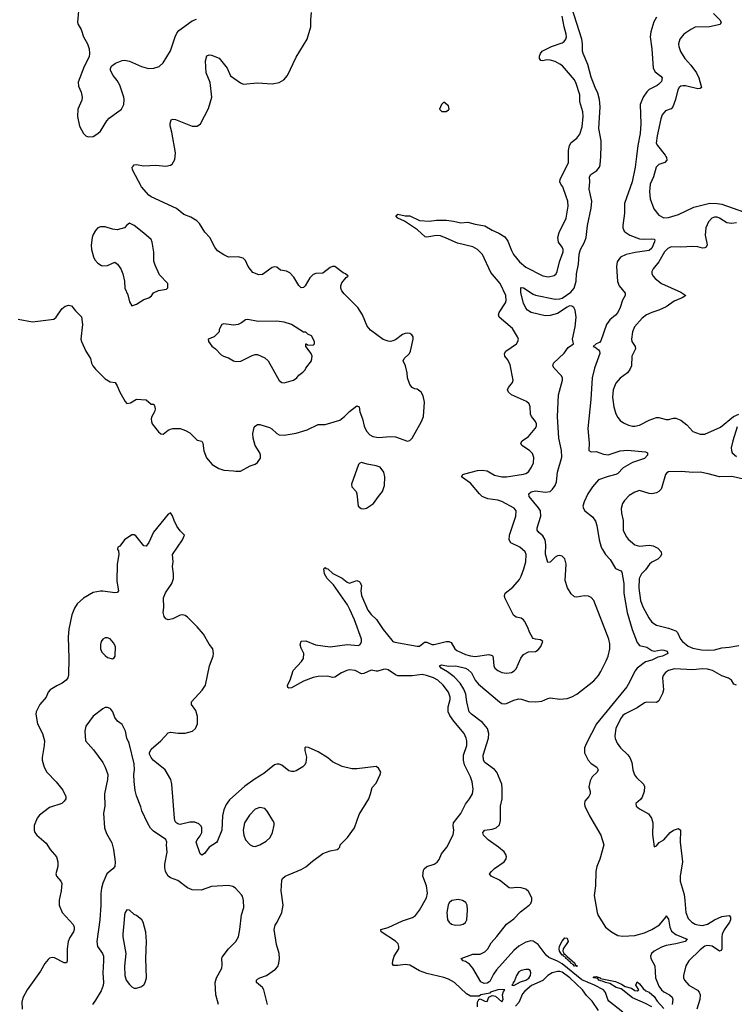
# Model space of a CAD drawing. Header units: inches. Extents: x 2057696 to 2160536, y 827480 to 1016834.
# Tile 195 of 256: x 2071163 to 2077073, y 942991 to 951130. Entities that reach past the tile are written whole.
import ezdxf

# ---------------------------------------------------------------- set-up
doc = ezdxf.new("R2010")
doc.units = ezdxf.units.IN
doc.header["$MEASUREMENT"] = 0
doc.layers.add('C0974', color=7, linetype='Continuous')
doc.layers.add('C0975', color=7, linetype='Continuous')

msp = doc.modelspace()

# ---------------------------------------------------------------- linework, layer by layer
at = {"layer": 'C0974', "color": 5}
for points, elevation in [([(2071150, 948654.9), (2071270, 948632), (2071443.9, 948656.1), (2071463.7, 948670), (2071510, 948738.8), (2071538.6, 948761.4), (2071570, 948771), (2071590, 948766), (2071624.4, 948724.4), (2071675.1, 948675.1), (2071683.1, 948610), (2071668.9, 948490), (2071673.4, 948470), (2071710, 948390.6), (2071747, 948330), (2071756.4, 948290), (2071766.4, 948270), (2071790, 948240.5), (2071870, 948161.6), (2071910, 948136.3), (2071951, 948130), (2071970, 948104.7), (2071990.4, 948050), (2072035.2, 947975.2), (2072050, 947958.8), (2072078, 947962), (2072130, 947993.4), (2072210, 947987.7), (2072250, 947951.3), (2072270.8, 947950.8), (2072281, 947930), (2072282.8, 947910), (2072277.3, 947890), (2072256.3, 947850), (2072250.6, 947830), (2072253, 947810), (2072259.1, 947790), (2072288, 947750), (2072310, 947722.8), (2072330, 947706.8), (2072350, 947702.8), (2072390, 947736), (2072410, 947746), (2072430, 947751), (2072490, 947750.7), (2072535.2, 947735.2), (2072570, 947714), (2072630, 947654), (2072670, 947646.8), (2072677, 947630), (2072685.4, 947565.4), (2072709, 947509), (2072754.1, 947454.1), (2072810, 947419.5), (2072850, 947406.4), (2072930, 947402), (2072950, 947397), (2072990, 947398.9), (2073070, 947441.3), (2073110, 947455.5), (2073130, 947470.7), (2073153.4, 947506.6), (2073154.3, 947530), (2073148, 947550), (2073110.9, 947610), (2073094.2, 947670), (2073089.8, 947710), (2073101.7, 947758.3), (2073110, 947770.7), (2073130, 947783), (2073150, 947784.4), (2073230, 947758.9), (2073248.1, 947748.1), (2073288.2, 947710), (2073310, 947699.5), (2073350, 947697), (2073448.2, 947711.8), (2073540.7, 947739.3), (2073630, 947783.7), (2073690, 947784), (2073810, 947820.2), (2073849.7, 947850), (2073890, 947892.7), (2073950, 947938), (2073970, 947931.3), (2073976.3, 947890), (2073997.3, 947830), (2074010.8, 947770), (2074030.8, 947730), (2074057.3, 947697.3), (2074084.4, 947684.4), (2074130, 947677.1), (2074230, 947685.3), (2074270, 947681.7), (2074370, 947646), (2074390, 947650.8), (2074409.2, 947670), (2074484.5, 947810), (2074501.6, 947850), (2074509.5, 947969.5), (2074499.7, 948019.7), (2074482.7, 948050), (2074450, 948076), (2074430, 948079.3), (2074409.6, 948089.6), (2074390, 948114), (2074369.7, 948169.7), (2074366.9, 948210), (2074354.7, 948270), (2074334, 948310), (2074342.9, 948330), (2074385.4, 948370), (2074396, 948390), (2074418, 948490), (2074416, 948510), (2074406.3, 948526.3), (2074390, 948536), (2074370, 948539.3), (2074350, 948536), (2074330, 948529.3), (2074270, 948484.5), (2074250, 948474.5), (2074230, 948469.6), (2074210, 948471.5), (2074170, 948486), (2074063.4, 948563.4), (2074035.5, 948595.5), (2073996.9, 948690), (2073958, 948750), (2073845, 948865), (2073826.2, 948890), (2073818.5, 948910), (2073817.4, 948930), (2073825.9, 948954.1), (2073861.5, 948998.5), (2073878, 949010), (2073858, 949030), (2073838.9, 949038.9), (2073770, 949089.4), (2073750, 949089.4), (2073730, 949080.9), (2073670, 949036), (2073612.1, 949032.1), (2073590, 949024.5), (2073562.6, 948997.4), (2073523.7, 948930), (2073510, 948916.3), (2073490, 948914.3), (2073470, 948931.8), (2073430, 949003.1), (2073396.6, 949036.6), (2073370, 949050.8), (2073321, 949061), (2073290, 949083.6), (2073270, 949088), (2073250, 949081.1), (2073170, 949023.5), (2073141.4, 949021.5), (2073090, 949041.6), (2073052.8, 949090), (2073030, 949139.3), (2073010, 949158.4), (2072970, 949169.7), (2072890, 949168.4), (2072850, 949186), (2072799.6, 949219.6), (2072776.9, 949250), (2072735.1, 949330), (2072693.7, 949373.7), (2072650, 949445.1), (2072627.7, 949467.7), (2072577.4, 949497.4), (2072519.1, 949519.1), (2072459.3, 949570), (2072250, 949666), (2072230, 949680.5), (2072171.3, 949750), (2072095.4, 949890), (2072093.3, 949910), (2072100.1, 949919.9), (2072110, 949930.3), (2072127.1, 949932.9), (2072190, 949922.6), (2072290, 949928.7), (2072370, 949919.5), (2072410, 949926.7), (2072423.6, 949936.4), (2072444.9, 949975.1), (2072447.6, 950000)], 520), ([(2074948.7, 942970), (2074949.3, 943010), (2074959, 943030), (2074970, 943037.3), (2075010, 943018), (2075030, 943014), (2075042.7, 943050), (2075070, 943063.8), (2075097, 943057), (2075150, 943012), (2075162, 943030), (2075156, 943070), (2075163.7, 943096.3), (2075175.3, 943110), (2075153.3, 943113.3), (2075116, 943110), (2075056.3, 943090), (2075050, 943083.7), (2074977.3, 943070), (2074961.6, 943058.4), (2074890, 943058.9), (2074856.9, 943076.9), (2074757.6, 943170), (2074710, 943198.8), (2074670, 943212.8), (2074530, 943244.5), (2074470, 943268.9), (2074390, 943315.5), (2074350, 943320.3), (2074291.2, 943311.2), (2074252.9, 943312.9), (2074246.3, 943326.3), (2074247.6, 943350), (2074260.5, 943390), (2074297.6, 943450), (2074299.6, 943470), (2074293.6, 943490), (2074271.7, 943511.7), (2074152.3, 943590), (2074149.8, 943610.2), (2074210, 943626.4), (2074330, 943680.2), (2074411.7, 943708.3), (2074435.2, 943724.8), (2074469.7, 943770), (2074526, 943870), (2074535.6, 943910), (2074527.3, 943970), (2074496.2, 944050), (2074501.3, 944098.7), (2074506.6, 944110), (2074531.2, 944128.8), (2074590, 944148.7), (2074614.3, 944165.7), (2074631, 944189), (2074650, 944234.9), (2074696.3, 944290), (2074748, 944392), (2074753.3, 944430), (2074747.1, 944470), (2074751.2, 944490), (2074811.7, 944568.3), (2074850, 944644.4), (2074884.2, 944690), (2074906.3, 944730), (2074912.4, 944770), (2074904.4, 944830), (2074891, 944870), (2074842.4, 944970), (2074832.2, 945010), (2074833.2, 945050), (2074859.8, 945130), (2074861, 945170), (2074856.4, 945190), (2074837.4, 945230), (2074752.1, 945332.1), (2074719.6, 945379.6), (2074705.7, 945410), (2074706.8, 945450), (2074722.7, 945510), (2074722.2, 945530), (2074709.7, 945570), (2074665.1, 945630), (2074619.8, 945670), (2074584.4, 945690), (2074527.8, 945710), (2074490, 945717.3), (2074410, 945707.2), (2074290, 945706.6), (2074270, 945715.1), (2074210, 945756.2), (2074190, 945761.6), (2074170, 945759.8), (2074124.7, 945744.7), (2074110, 945743.8), (2074070, 945753.2), (2074010, 945725.6), (2073990, 945722.3), (2073938, 945750), (2073890, 945756.5), (2073868.8, 945751.2), (2073824.9, 945730), (2073770, 945696.2), (2073750, 945691.8), (2073710, 945702.4), (2073630, 945699.6), (2073590, 945693.6), (2073510, 945663.5), (2073410, 945608.3), (2073390, 945605.1), (2073379, 945610), (2073378.4, 945630), (2073399.6, 945670), (2073425.1, 945750), (2073494.6, 945825.4), (2073509.6, 945850), (2073511.6, 945890), (2073490, 945936), (2073482.7, 945962.7), (2073490, 945993.4), (2073530, 945995.6), (2073610, 945961.3), (2073730, 945946.5), (2073870, 945964.2), (2073962.7, 945957.3), (2073976.6, 945963.4), (2073985.3, 945974.7), (2073989.7, 945990), (2073988.4, 946010), (2073931.3, 946170), (2073893.6, 946253.6), (2073873.2, 946293.2), (2073758.6, 946458.6), (2073706.6, 946510), (2073694, 946530), (2073684.7, 946550), (2073679, 946590), (2073690, 946601), (2073694.9, 946594.9), (2073710, 946590.4), (2073752.7, 946552.7), (2073830, 946514), (2073870, 946481.1), (2073890, 946473.1), (2073950, 946493.5), (2073970, 946487.1), (2073978.3, 946478.3), (2073988.6, 946450), (2073984, 946410), (2073990.7, 946370.7), (2074041.3, 946250), (2074070, 946212.9), (2074112.5, 946172.5), (2074168.9, 946088.9), (2074240.7, 946000.7), (2074250, 945990.2), (2074265, 945985), (2074450, 945950.2), (2074470, 945952.2), (2074510, 945984.4), (2074530, 945983.5), (2074570, 945965.4), (2074590, 945965), (2074690, 945990.2), (2074711.4, 945991.4), (2074730, 945980.5), (2074761.1, 945930), (2074776.7, 945916.7), (2074850, 945882), (2074890, 945870.8), (2074930, 945865.9), (2075041.7, 945881.7), (2075070, 945875.5), (2075075.5, 945870), (2075079.3, 945850), (2075083.1, 945790), (2075093, 945770), (2075117.3, 945750), (2075150, 945732.7), (2075190, 945728.2), (2075230, 945734.9), (2075253.4, 945746.6), (2075270, 945764.9), (2075308.7, 945851.3), (2075330, 945882), (2075370, 945905.5), (2075430, 945908.2), (2075450, 945920.5), (2075472, 945950), (2075488.7, 945990), (2075470, 946004), (2075429.5, 946009.5), (2075410, 946016), (2075403, 946023), (2075381.3, 946061.3), (2075363.1, 946110), (2075338.3, 946158.3), (2075329.6, 946170), (2075310, 946182.6), (2075270, 946191.5), (2075247, 946207), (2075176.4, 946350), (2075173, 946370), (2075178, 946390), (2075241.7, 946438.3), (2075296.3, 946503.7), (2075310.5, 946529.6), (2075332.4, 946590), (2075348, 946650), (2075351.6, 946710), (2075344.5, 946730), (2075299.5, 946770), (2075225.8, 946805.8), (2075209.9, 946830), (2075214.9, 946870), (2075267, 947027), (2075268.3, 947070), (2075251.2, 947091.2), (2075150, 947146.5), (2075117.2, 947157.2), (2075034.5, 947170), (2074986.9, 947190), (2074964.2, 947210), (2074890, 947298.2), (2074816, 947350), (2074829, 947370), (2074844.4, 947375.6), (2074950, 947402.7), (2074987.6, 947407.6), (2075030, 947400.7), (2075090, 947365.8), (2075150, 947351.8), (2075190, 947350.2), (2075330, 947373.1), (2075350, 947378.9), (2075370, 947392.4), (2075395.8, 947430), (2075411.9, 947468.1), (2075414, 947510), (2075403.1, 947543.1), (2075378, 947570), (2075315.1, 947610), (2075307.6, 947630), (2075319.5, 947650), (2075370, 947684.6), (2075426, 947750), (2075436.4, 947770), (2075436.9, 947790), (2075428.7, 947808.7), (2075395.6, 947850), (2075386, 947870), (2075385.4, 947930), (2075375.5, 947955.5), (2075353.5, 947973.5), (2075229.5, 948030), (2075205.1, 948050), (2075198.4, 948070), (2075206, 948090), (2075238.3, 948130), (2075244.2, 948150), (2075218.4, 948278.4), (2075199, 948319), (2075175.1, 948350), (2075172.3, 948370), (2075183.7, 948390), (2075272, 948450), (2075282.9, 948470), (2075287.3, 948490), (2075279.5, 948510), (2075237.2, 948577.3), (2075128, 948670), (2075123, 948690), (2075128.2, 948710), (2075179.7, 948790), (2075187.2, 948810), (2075183.1, 948850), (2075137.8, 948950), (2075059.4, 949039.4), (2074989.8, 949190), (2074950, 949229.8), (2074910, 949251.9), (2074782.4, 949282.4), (2074690, 949325.5), (2074642.4, 949342.4), (2074610, 949347.3), (2074530, 949332.8), (2074516.1, 949336.1), (2074453.1, 949393.1), (2074344, 949464), (2074289.5, 949490), (2074272.7, 949510), (2074290, 949521.6), (2074350, 949508.4), (2074390, 949510.2), (2074470, 949469.1), (2074550, 949464.9), (2074610, 949473.7), (2074692.7, 949472.7), (2074750, 949466.2), (2074810, 949451.4), (2074870, 949456.5), (2074930, 949439), (2075010, 949425.5), (2075070, 949390.2), (2075126.7, 949366.7), (2075175.3, 949335.3), (2075200, 949300), (2075230, 949222), (2075247.9, 949190), (2075297.4, 949130), (2075350, 949084.7), (2075490, 949011.8), (2075535.1, 949004.9), (2075583.5, 949016.5), (2075598.4, 949030), (2075607.8, 949050), (2075628.2, 949130), (2075658.5, 949210), (2075657.7, 949230), (2075649.8, 949249.8), (2075619.7, 949290), (2075614, 949330), (2075624.7, 949370), (2075681.3, 949490), (2075699.6, 949590), (2075696.2, 949630), (2075682.9, 949670), (2075653.6, 949750), (2075637.6, 949770), (2075629.7, 949790), (2075633.5, 949810), (2075700.4, 949950), (2075700.4, 950000)], 480), ([(2076150, 942925.3), (2076035.6, 943015.6), (2076026.1, 943030), (2076008.6, 943088.6), (2075989.8, 943110), (2075915.4, 943150), (2075812.2, 943192.2), (2075650, 943325.1), (2075610, 943347.9), (2075537.7, 943377.7), (2075517.3, 943397.3), (2075450, 943484.8), (2075410, 943511.6), (2075390, 943515), (2075350, 943504.8), (2075290, 943470.6), (2075250, 943437), (2075105.4, 943274.6), (2075080.8, 943239.2), (2075050, 943180.8), (2075030, 943165.2), (2075003.8, 943163.8), (2074976.2, 943176.2), (2074910.5, 943290.5), (2074882, 943322), (2074850, 943344.2), (2074829.4, 943350), (2074814, 943370), (2074910, 943404.2), (2074970, 943405.2), (2075010, 943423.6), (2075034, 943450), (2075062.1, 943497.9), (2075110, 943551.6), (2075187.7, 943652.3), (2075250, 943697.3), (2075303.4, 943756.6), (2075376.2, 943810), (2075390, 943825.5), (2075399.6, 943850), (2075398.7, 943870), (2075370, 943923.7), (2075350, 943942.4), (2075310, 943955.1), (2075270, 943955.4), (2075230, 943949.7), (2075210, 943954), (2075130, 944016.9), (2075062.7, 944050), (2075049.2, 944070), (2075063.7, 944090), (2075090, 944113), (2075169.4, 944170), (2075185.8, 944194.2), (2075187.6, 944210), (2075182.4, 944230), (2075170.7, 944250.7), (2075123.5, 944290), (2075037.7, 944350), (2074997.6, 944390), (2074991.8, 944410), (2075009.8, 944430.2), (2075070, 944438.6), (2075104.5, 944450), (2075130, 944475.5), (2075138.6, 944510), (2075140.2, 944630), (2075152.9, 944690), (2075153.8, 944773.8), (2075149.8, 944810), (2075107.7, 944910), (2075090, 944930.8), (2075010, 944989.8), (2074999.3, 945010), (2074997, 945050), (2075039.1, 945190), (2075041.7, 945230), (2075032.1, 945270), (2074990, 945321.6), (2074899.7, 945390), (2074880.3, 945410), (2074861.5, 945490), (2074853.7, 945553.7), (2074836.5, 945596.5), (2074806, 945646), (2074757.2, 945697.2), (2074700, 945740), (2074647.8, 945770), (2074636, 945790), (2074650, 945798.4), (2074710, 945787), (2074770, 945790.1), (2074850, 945770.6), (2074870, 945759.2), (2074900.5, 945730), (2074930.7, 945670), (2074956.7, 945636.7), (2075130, 945490.2), (2075150, 945477.8), (2075170, 945473.8), (2075190, 945478.5), (2075250, 945505), (2075290, 945515.4), (2075313.6, 945513.6), (2075370, 945494.9), (2075429.6, 945490.4), (2075482, 945498), (2075530, 945519.3), (2075550, 945523.1), (2075630, 945514), (2075690, 945518.5), (2075730, 945531.4), (2075770, 945554), (2075910, 945663.6), (2075948.6, 945710), (2075970, 945743.1), (2076013.8, 945830), (2076029, 945870), (2076042.3, 945930), (2076042.8, 945970), (2076033.9, 946010), (2075910, 946329.7), (2075890, 946354.2), (2075866.1, 946366.1), (2075830, 946367.6), (2075770, 946357.3), (2075750, 946360.7), (2075723.9, 946383.9), (2075694.4, 946434.4), (2075674.1, 946494.1), (2075683.4, 946630), (2075670, 946674.3), (2075650, 946695.4), (2075630, 946701.7), (2075610, 946697.7), (2075590, 946686.3), (2075550, 946645.6), (2075530, 946642.7), (2075510.7, 946710.7), (2075514.9, 946790), (2075509.8, 946830), (2075490, 946862.3), (2075455.8, 946890), (2075442.6, 946910), (2075441.7, 946930), (2075473.7, 947026.3), (2075469.8, 947070), (2075454.8, 947094.8), (2075377.6, 947190), (2075372.3, 947210), (2075392.7, 947227.3), (2075430, 947236.2), (2075510, 947224.7), (2075549.8, 947230.2), (2075570, 947248.8), (2075590, 947278.9), (2075602.7, 947310), (2075611.9, 947390), (2075646.6, 947513.3), (2075643.9, 947570), (2075622, 947670), (2075609.9, 947850.1), (2075619.3, 948030), (2075651.8, 948151.8), (2075650.9, 948170), (2075639.7, 948190), (2075582.4, 948250), (2075571.6, 948270), (2075578.7, 948290), (2075666.3, 948373.7), (2075700.2, 948419.8), (2075743.7, 948450), (2075736, 948490), (2075757.7, 948590), (2075764.4, 948670), (2075755.6, 948730), (2075746, 948750), (2075730, 948763.4), (2075710, 948764.1), (2075690, 948754.7), (2075610, 948701), (2075550, 948684.2), (2075510, 948682.5), (2075391.5, 948710), (2075363.5, 948730), (2075350, 948746.6), (2075330, 948786.6), (2075308.6, 948871.4), (2075306.5, 948913.5), (2075310, 948917.3), (2075330, 948912.6), (2075410, 948861.2), (2075430, 948852.8), (2075590, 948820.1), (2075630, 948822.5), (2075650.3, 948829.7), (2075721.9, 948878.1), (2075749.3, 948910), (2075765.5, 948970), (2075768.4, 949030), (2075785, 949110), (2075790, 949193), (2075800.8, 949230), (2075833, 949290), (2075847.9, 949330), (2075858.1, 949430), (2075888.2, 949571.8), (2075893.7, 949630), (2075872.2, 949730), (2075878, 949790), (2075875.1, 949830), (2075886, 949850), (2075935.5, 949884.5), (2075956.8, 949910), (2075963.9, 949930), (2075967.7, 950000)], 460), ([(2076263.6, 950000), (2076252.2, 949910), (2076228.5, 949790), (2076165.7, 949610), (2076164.6, 949530), (2076151.5, 949430), (2076151.7, 949410), (2076163.2, 949383.2), (2076175.5, 949370), (2076208, 949350), (2076290, 949318.9), (2076330, 949315), (2076390, 949319.5), (2076410, 949315.5), (2076414.9, 949310), (2076413.3, 949293.3), (2076390, 949240.5), (2076370, 949223.7), (2076253, 949207), (2076179.1, 949190), (2076132.3, 949167.7), (2076104.9, 949130), (2076099, 949090), (2076105.9, 948965.9), (2076121.1, 948930), (2076170.4, 948870), (2076170.6, 948850), (2076147.7, 948812.3), (2076127.7, 948750), (2076109.3, 948710), (2076090, 948688.2), (2076042.8, 948650), (2076015.6, 948610), (2075970, 948475.6), (2075957.4, 948462.6), (2075930.7, 948450), (2075906, 948430), (2075922.5, 948422.5), (2075950, 948400.3), (2075957.8, 948390), (2075961.2, 948370), (2075917, 948250), (2075897.3, 948170), (2075887.3, 947990), (2075861.6, 947750), (2075873.4, 947630), (2075870.4, 947570.4), (2075890, 947557.6), (2075930, 947561.5), (2075990, 947538.9), (2076030, 947532.6), (2076130, 947567.1), (2076190.8, 947570.8), (2076337.3, 947557.3), (2076356, 947550), (2076356.3, 947530), (2076330, 947504.2), (2076230, 947470.8), (2076154.4, 947425.6), (2076110, 947379.3), (2076093.7, 947370), (2076030, 947353.8), (2075950, 947325.3), (2075900.2, 947270), (2075860.8, 947210), (2075830, 947146), (2075820.9, 947110), (2075824.6, 947090), (2075837.6, 947070), (2075901.4, 947021.4), (2075925.6, 946985.6), (2075935.9, 946950), (2075954.4, 946830), (2075971.1, 946771.1), (2075981.5, 946750), (2076008, 946710), (2076046.9, 946666.9), (2076090, 946594.7), (2076135.1, 946575.1), (2076142.4, 946562.4), (2076158.9, 946470), (2076158.1, 946390), (2076185.8, 946230), (2076229.3, 946089.3), (2076270, 945980.7), (2076290, 945957.9), (2076350, 945942.2), (2076390, 945917), (2076410, 945910.1), (2076470, 945921.6), (2076490, 945919.8), (2076518, 945910), (2076523.7, 945890), (2076479.3, 945870), (2076440, 945860), (2076390, 945835), (2076338.2, 945821.8), (2076270, 945769.8), (2076250, 945746), (2076206.8, 945653.2), (2076183.8, 945616.2), (2075932.6, 945310), (2075849.5, 945150), (2075834.2, 945110), (2075834, 945070), (2075864.2, 945010), (2075890, 944982.7), (2075934.9, 944950), (2075946.7, 944930), (2075939.5, 944910), (2075897.4, 944870), (2075880.7, 944839.3), (2075870.2, 944790), (2075880.2, 944750), (2075880.2, 944730), (2075870.3, 944710), (2075837.3, 944670), (2075832.8, 944647.2), (2075836.5, 944630), (2075875.3, 944550), (2075969.1, 944390), (2075994.4, 944310), (2075961.5, 944190), (2075936.3, 944130), (2075927.5, 944090), (2075924.2, 943970), (2075912.6, 943890), (2075937.5, 943750), (2075946, 943726), (2076008.9, 943630), (2076058, 943590), (2076110, 943559.2), (2076150, 943553.2), (2076250, 943560.5), (2076330, 943581.6), (2076391.1, 943610), (2076453.2, 943646.8), (2076506, 943710), (2076510, 943721), (2076530, 943696), (2076540.6, 943630), (2076554.2, 943594.2), (2076590, 943568), (2076684, 943530), (2076666.8, 943510), (2076590, 943490.7), (2076510, 943477.3), (2076470, 943462.5), (2076410, 943429.7), (2076387.6, 943410), (2076379.6, 943390), (2076382.8, 943370), (2076415.6, 943310), (2076421.6, 943210), (2076450, 943140.2), (2076470.2, 943110), (2076490, 943094.4), (2076537.3, 943070), (2076559.7, 943050), (2076563.8, 943030), (2076557.7, 942990)], 460), ([(2076507.3, 950000), (2076512.3, 949990), (2076514, 949970), (2076499.3, 949950), (2076450, 949932), (2076427.4, 949910), (2076403.6, 949830), (2076378.2, 949770), (2076371.2, 949711.2), (2076376.5, 949650), (2076407.1, 949567.1), (2076450, 949514), (2076490, 949492.7), (2076530, 949494.2), (2076610, 949519), (2076739.4, 949580.6), (2076870, 949614), (2076932, 949612), (2076970, 949605.5), (2077150, 949540.9)], 480), ([(2077090, 949450.8), (2077050, 949445.2), (2077010, 949451.4), (2076950, 949489.8), (2076930, 949496.8), (2076910, 949498.4), (2076887.7, 949490), (2076859.7, 949460.3), (2076837.8, 949410), (2076831.1, 949350), (2076847.6, 949270), (2076839.3, 949250), (2076830, 949244), (2076810, 949242.7), (2076772.3, 949252.3), (2076730, 949256.5), (2076630, 949251.1), (2076550, 949252.7), (2076521.8, 949238.2), (2076494.7, 949210), (2076450, 949128), (2076401.6, 949070), (2076390.5, 949050), (2076390.5, 949030), (2076400.5, 949010), (2076418, 948990), (2076470, 948950.3), (2076630, 948876.9), (2076670.8, 948850), (2076642.8, 948830), (2076576.4, 948803.6), (2076510, 948756.4), (2076450, 948729.7), (2076390, 948711.1), (2076346, 948690), (2076310, 948664.2), (2076248.7, 948590), (2076230.3, 948550), (2076223.2, 948490), (2076226.5, 948470), (2076251.7, 948430), (2076256.5, 948410), (2076224.9, 948350), (2076222.4, 948270), (2076210, 948239.6), (2076190, 948211.5), (2076130, 948167.8), (2076093, 948127), (2076071.5, 948070), (2076065.8, 948010), (2076075.6, 947930), (2076092.8, 947872.8), (2076110, 947840.7), (2076130, 947816.3), (2076157.3, 947797.3), (2076198.3, 947778.3), (2076230, 947770.4), (2076251, 947769), (2076290, 947777.6), (2076370, 947819.3), (2076430, 947840.5), (2076450, 947840.5), (2076510, 947826), (2076530, 947826.4), (2076570, 947837.1), (2076590, 947836.4), (2076630, 947818.7), (2076681.5, 947781.5), (2076730, 947726.7), (2076790, 947703.6), (2076830, 947703.2), (2076957.8, 947762.2), (2077065.1, 947850), (2077110, 947868.4)], 480), ([(2077096.5, 947763.5), (2077060.2, 947650), (2077047.7, 947590), (2077048.9, 947570), (2077056.5, 947550), (2077090, 947520.3)], 480), ([(2077150, 947333.3), (2077053.3, 947353.3), (2076950, 947351.3), (2076857.3, 947377.3), (2076790, 947390.6), (2076730, 947387.6), (2076635.1, 947395.1), (2076530, 947393.4), (2076515.1, 947384.9), (2076503.2, 947370), (2076474.2, 947265.8), (2076467.2, 947250), (2076450, 947229.7), (2076430, 947218.7), (2076390, 947211.8), (2076367.7, 947212.3), (2076290, 947237.6), (2076250, 947223.6), (2076202.5, 947197.5), (2076163.9, 947156.1), (2076148.5, 947131.5), (2076138.4, 947090), (2076140.4, 947050), (2076154.4, 946990), (2076153, 946910), (2076178.4, 946858.4), (2076195.6, 946835.6), (2076250, 946788.2), (2076290, 946779.3), (2076370, 946785.3), (2076401.1, 946781.1), (2076440.7, 946760.7), (2076467.7, 946730), (2076470.6, 946710), (2076460.5, 946690), (2076440.5, 946670), (2076390, 946647.1), (2076371.2, 946630), (2076337.2, 946582.8), (2076304.4, 946550), (2076287.2, 946510), (2076282.9, 946430), (2076296.9, 946330), (2076317.6, 946277.6), (2076365.8, 946185.8), (2076390, 946150.6), (2076430, 946125.3), (2076530, 946101.1), (2076590, 946079.5), (2076604.2, 946064.2), (2076627.6, 946010), (2076643.1, 945990), (2076690, 945952.3), (2076730, 945935.2), (2076800.4, 945920.4), (2076850, 945917.5), (2076910, 945922.6), (2076970, 945938.6), (2077030, 945942.8), (2077110, 945956.5)], 480), ([(2073212.4, 942990), (2073183, 943110), (2073171.5, 943130), (2073121.1, 943170), (2073122, 943190), (2073130, 943198), (2073149.8, 943210.2), (2073203.7, 943230), (2073278.9, 943281.1), (2073296.9, 943303.1), (2073307.3, 943330), (2073311.3, 943370), (2073308, 943410), (2073285.9, 943485.9), (2073266.2, 943610), (2073274.6, 943645.4), (2073291.1, 943670), (2073329.7, 943750), (2073342.2, 943810), (2073326, 943930), (2073330, 944016), (2073335.6, 944030), (2073359.3, 944050), (2073490, 944104.4), (2073530, 944126.4), (2073585.2, 944174.8), (2073670, 944236.3), (2073730, 944260.5), (2073789.2, 944270.8), (2073800.2, 944279.8), (2073809.2, 944290.8), (2073814, 944310), (2073874, 944370), (2073930.7, 944449.3), (2073970, 944560.7), (2074049.5, 944690), (2074065.1, 944730), (2074077.6, 944782.4), (2074110, 944818), (2074145.2, 944890), (2074149, 944910), (2074130, 944942), (2074110, 944957.2), (2073950, 944937), (2073910, 944937), (2073830, 944957), (2073750, 944996), (2073710, 945029.2), (2073630, 945079.3), (2073550, 945113.2), (2073530, 945115.3), (2073522, 945110), (2073521, 945090), (2073534, 945034), (2073530.6, 944990.6), (2073520.7, 944970), (2073504.7, 944955.3), (2073450, 944920.9), (2073430, 944914.5), (2073410, 944914.5), (2073390, 944920.7), (2073330, 944967.3), (2073310, 944976.9), (2073290, 944976.3), (2073270, 944969.6), (2073180.8, 944899.2), (2073110, 944856.1), (2073024.6, 944795.4), (2072899.2, 944680.8), (2072870, 944643), (2072850, 944599.5), (2072840.9, 944550), (2072835.8, 944430), (2072798.3, 944341.7), (2072790, 944329.7), (2072729, 944291), (2072690, 944238.3), (2072670, 944224.7), (2072654, 944234), (2072622.8, 944330), (2072630.8, 944350), (2072656.1, 944383.9), (2072669, 944410), (2072670, 944448.7), (2072663.3, 944463.3), (2072644.1, 944484.1), (2072610, 944496.3), (2072570, 944496.1), (2072490, 944477.7), (2072470, 944482.9), (2072455.2, 944495.2), (2072446.5, 944510), (2072442.9, 944530), (2072421.2, 944810), (2072411.7, 944850), (2072367.2, 944930), (2072266.8, 945010), (2072249.8, 945030), (2072237.4, 945057.4), (2072236.5, 945070), (2072250, 945100.9), (2072331.3, 945170), (2072390, 945236.4), (2072410, 945241.1), (2072472.3, 945232.3), (2072530, 945232.2), (2072590.6, 945249.4), (2072618, 945270), (2072632.6, 945310), (2072634, 945370), (2072618.6, 945418.6), (2072583.7, 945470), (2072582.7, 945490), (2072672.5, 945587.5), (2072700.5, 945630), (2072732.4, 945790), (2072762.4, 945870), (2072765.6, 945890), (2072759.5, 945930), (2072730, 945969.4), (2072682.7, 946050), (2072630, 946112), (2072550, 946192.3), (2072530, 946204.4), (2072510, 946209.8), (2072490, 946207.3), (2072430, 946178.5), (2072390, 946169.6), (2072370, 946176.2), (2072356.3, 946196.3), (2072349.8, 946230), (2072354, 946270), (2072352.7, 946350), (2072368.4, 946391.6), (2072420.4, 946470), (2072433.8, 946510), (2072435.1, 946550), (2072427.6, 946610), (2072432.6, 946650), (2072427.6, 946710), (2072508, 946830), (2072526, 946870), (2072490, 946906), (2072463.7, 946943.7), (2072439.3, 946990), (2072425.2, 947030), (2072410, 947054), (2072390, 947044), (2072270, 946894), (2072230, 946808.7), (2072210, 946779), (2072190, 946782), (2072123.3, 946863.3), (2072110, 946872.3), (2072090, 946872.3), (2072030.6, 946830), (2071990, 946778), (2071974, 946770), (2071972, 946750), (2071979.8, 946739.8), (2071984, 946710), (2071968, 946630), (2071966.4, 946490), (2071979.1, 946410), (2071970, 946394), (2071950, 946392), (2071850, 946407.3), (2071830, 946407.3), (2071770, 946394), (2071690, 946347.3), (2071638.3, 946301.7), (2071615.3, 946264.7), (2071593.7, 946210), (2071569, 946091), (2071564.6, 946030), (2071570.3, 945849.7), (2071566.4, 945713.6), (2071560.5, 945690), (2071547.3, 945670), (2071515.3, 945644.7), (2071470, 945624.5), (2071414, 945590), (2071399.1, 945570), (2071382, 945530), (2071330.5, 945469.5), (2071299.1, 945410), (2071295.5, 945390), (2071310.4, 945310), (2071350.6, 945229.4), (2071367.3, 945170), (2071364.9, 945130), (2071347.7, 945030), (2071348, 945010), (2071364.9, 944950), (2071387.3, 944910), (2071464, 944830), (2071520.4, 944760.4), (2071544.9, 944710), (2071544, 944690), (2071530.7, 944670), (2071510, 944652.3), (2071410, 944617), (2071325.9, 944554.1), (2071308, 944530), (2071283, 944470), (2071282, 944430), (2071287.3, 944410), (2071304, 944390), (2071381.7, 944321.7), (2071413.4, 944270), (2071466.8, 944210), (2071477.3, 944170), (2071477.3, 944130), (2071461, 944070), (2071466.8, 944050), (2071504, 944010), (2071510.5, 943990), (2071505.7, 943930), (2071487.9, 943852.1), (2071490.3, 943810), (2071513.1, 943750), (2071603.6, 943650), (2071612.4, 943630), (2071613.8, 943610), (2071607.4, 943590), (2071577.2, 943542.8), (2071563.2, 943510), (2071555, 943450), (2071556.4, 943350), (2071550, 943334), (2071530, 943333.6), (2071450, 943376.4), (2071430, 943378.3), (2071410, 943371.2), (2071398.6, 943361.4), (2071370, 943329.6), (2071333.9, 943266.1), (2071224.9, 943110), (2071190, 943044), (2071181.3, 943010), (2071182.6, 942950)], 520), ([(2077090, 945628.4), (2077070, 945636.9), (2077049.6, 945670), (2077026.2, 945686.2), (2076970, 945705.6), (2076891.2, 945751.2), (2076850, 945760.4), (2076810, 945763.2), (2076730, 945756.4), (2076577.1, 945762.9), (2076530, 945751), (2076505.1, 945734.9), (2076483.7, 945710), (2076479.5, 945690), (2076486, 945590), (2076479, 945561), (2076450, 945499), (2076430, 945485.1), (2076350, 945487.6), (2076330, 945482.9), (2076270, 945440.7), (2076170, 945392.6), (2076150, 945378), (2076131.7, 945350), (2076093.7, 945270), (2076084.9, 945210), (2076087, 945187), (2076103.8, 945150), (2076130.3, 945110.3), (2076193.7, 945053.7), (2076210, 945030.7), (2076224.4, 944990), (2076234.9, 944930), (2076248.7, 944888.7), (2076265.3, 944865.3), (2076320.7, 944810), (2076330, 944791.3), (2076326.7, 944750), (2076310, 944702), (2076296.4, 944683.6), (2076258, 944650), (2076261, 944630), (2076290, 944606), (2076364.2, 944564.2), (2076387.2, 944530), (2076397.8, 944490), (2076395.9, 944395.9), (2076410, 944294), (2076430, 944302), (2076452.1, 944327.9), (2076490, 944350.7), (2076543.6, 944410), (2076569.8, 944430.2), (2076610, 944445.5), (2076627.7, 944430), (2076624.4, 944330), (2076645.2, 944170), (2076625.6, 944050), (2076624.7, 944010), (2076657.7, 943897.7), (2076665, 943850), (2076670.7, 943750.7), (2076690, 943699.6), (2076720.8, 943670), (2076750, 943654.3), (2076770, 943647.3), (2076810, 943643.3), (2076850, 943654.3), (2076910, 943690.2), (2076970, 943715.5), (2077030, 943726), (2077042, 943710), (2077041.3, 943690), (2077032.9, 943670), (2076990, 943606.9), (2076972.5, 943570), (2076968.8, 943550), (2076971, 943450), (2076964.1, 943435.9), (2076950, 943431.5), (2076890, 943472.5), (2076850, 943478.2), (2076830, 943471.6), (2076790, 943441.4), (2076698, 943350), (2076672.9, 943310), (2076652, 943230), (2076652.2, 943210), (2076660.3, 943190), (2076696.4, 943150), (2076768.4, 943108.4), (2076783.1, 943090), (2076791.3, 943070), (2076787.9, 943030), (2076762.8, 942950)], 480), ([(2072807.3, 942990), (2072798.3, 943018.3), (2072785.6, 943070), (2072780.5, 943170), (2072791.1, 943208.9), (2072833.6, 943290), (2072838.4, 943318.4), (2072833.2, 943370), (2072838.6, 943381.4), (2072889.4, 943450), (2072951.5, 943510), (2072972, 943548), (2072984.4, 943610), (2072996.3, 943730), (2073016.9, 943790), (2073014.5, 943850), (2073004.5, 943884.5), (2072996.6, 943896.6), (2072948.7, 943950), (2072926, 943966), (2072890, 943971.8), (2072750, 943964.5), (2072664.2, 943935.8), (2072590, 943938), (2072550, 943954.7), (2072470, 944015.1), (2072410, 944037.2), (2072390, 944049), (2072368.3, 944088.3), (2072362.8, 944122.8), (2072363.5, 944150), (2072382.2, 944250), (2072376.2, 944310), (2072378.4, 944330), (2072370, 944352), (2072270, 944421.6), (2072245.7, 944445.7), (2072218.7, 944490), (2072171.8, 944590), (2072164.5, 944624.5), (2072130, 944714), (2072118, 944758), (2072108.1, 944831.9), (2072107.8, 944890), (2072113, 944930), (2072110, 944978), (2072067.3, 945150), (2072049.6, 945190), (2072038.4, 945250), (2072010, 945304), (2071972.5, 945332.5), (2071950, 945362), (2071932.7, 945410), (2071917.2, 945430), (2071910, 945437.2), (2071890, 945444), (2071870, 945444), (2071850, 945434), (2071770, 945373.2), (2071711, 945290), (2071700.7, 945250), (2071708.2, 945170), (2071774.1, 945094.1), (2071850.2, 944990.2), (2071870.2, 944950.2), (2071890.4, 944890), (2071888.9, 944850), (2071864.4, 944730), (2071866.4, 944630), (2071855.5, 944570), (2071863.1, 944450), (2071881.8, 944401.8), (2071926.1, 944326.1), (2071938.7, 944270), (2071951.9, 944168.1), (2071948.4, 944130), (2071932.7, 944110), (2071884.4, 944070), (2071850, 943993.2), (2071838.9, 943950), (2071833.1, 943906.9), (2071832.9, 943810), (2071824.6, 943690), (2071800.2, 943510), (2071805.3, 943470), (2071848.9, 943410), (2071854.7, 943390), (2071857.2, 943350), (2071849.2, 943250), (2071855.8, 943170), (2071853, 943147), (2071837.6, 943102.4), (2071790, 943024), (2071764, 942990)], 540), ([(2075950, 942938.7), (2075896.4, 943016.4), (2075850, 943065.1), (2075818.5, 943110), (2075712.8, 943210), (2075650, 943256), (2075630, 943262.4), (2075610, 943261.5), (2075565.3, 943250), (2075530.7, 943229.3), (2075490, 943189), (2075394.9, 943145.1), (2075340.8, 943099.2), (2075322.4, 943077.6), (2075290, 943006), (2075263.4, 942976.6)], 480), ([(2076389.6, 942970), (2076338.3, 942998.3), (2076230, 943045.7), (2076138.2, 943118.2), (2076095.1, 943130), (2076042.5, 943162.5), (2076007, 943170), (2075997.2, 943177.2), (2075951.8, 943190), (2075943.9, 943203.9), (2075910.9, 943209.1), (2075906.3, 943213.7), (2075910, 943218), (2075930, 943219.5), (2075962.8, 943210), (2075965.5, 943205.5), (2076090, 943179), (2076138.6, 943158.6), (2076170, 943139.3), (2076223.1, 943123.1), (2076250, 943105.5), (2076270, 943101), (2076282, 943110), (2076257.2, 943150), (2076270, 943176), (2076290, 943161), (2076320.4, 943120.4), (2076341.7, 943101.7), (2076370, 943090.3), (2076410, 943055.6), (2076435.7, 943015.7), (2076490, 942957.5)], 440)]:
    msp.add_lwpolyline(points, dxfattribs=dict(at, elevation=elevation))
for points, elevation in [([(2072070, 949449), (2072047.9, 949432.1), (2072030, 949409), (2071970, 949394), (2071930, 949399), (2071870, 949419), (2071830, 949419), (2071810, 949409), (2071790, 949389), (2071770, 949354), (2071762.4, 949330), (2071754.6, 949265.4), (2071757.6, 949230), (2071772.4, 949170), (2071785.4, 949145.4), (2071810, 949116.3), (2071838.8, 949098.8), (2071850, 949095.5), (2071890, 949097.3), (2071950, 949124.7), (2071970.6, 949110.6), (2071998, 949070), (2072016, 949030), (2072030.7, 948970), (2072031, 948910), (2072055.8, 948855.8), (2072070, 948798), (2072090, 948766), (2072130, 948778.8), (2072190, 948818), (2072230, 948831.3), (2072252.9, 948847.1), (2072270, 948871.3), (2072310, 948892), (2072376.4, 948903.6), (2072387.3, 948912.7), (2072388, 948950), (2072320.2, 949020.2), (2072282, 949102), (2072273.4, 949133.4), (2072271.4, 949208.6), (2072259.7, 949290), (2072250, 949312), (2072190, 949367), (2072110, 949429.3)], 540), ([(2073050, 948653.2), (2073030, 948648.7), (2072996.8, 948623.2), (2072970, 948609.3), (2072930, 948605.2), (2072850, 948615.3), (2072834, 948610), (2072812, 948570), (2072812, 948550), (2072770.8, 948509.2), (2072722, 948490), (2072724.7, 948470), (2072750.9, 948430.9), (2072782, 948410), (2072830, 948361), (2072847.9, 948347.9), (2072890, 948334.8), (2072932, 948310), (2072950, 948305.5), (2072991.6, 948308.4), (2073084.8, 948355.2), (2073110, 948362.8), (2073130, 948362.8), (2073190, 948336), (2073218.8, 948310), (2073308.1, 948148.1), (2073330, 948131), (2073350, 948127.3), (2073428, 948150), (2073454, 948170), (2073470, 948191), (2073504.7, 948215.3), (2073524, 948236), (2073529, 948250), (2073576, 948310), (2073581.2, 948350), (2073573.2, 948370), (2073528.7, 948430), (2073528, 948450), (2073531.1, 948451.1), (2073542, 948442), (2073590, 948441), (2073602, 948450), (2073602, 948470), (2073576.5, 948516.5), (2073546, 948530), (2073530, 948546), (2073510, 948548), (2073410, 948609.5), (2073349.5, 948629.5), (2073290, 948638), (2073135.5, 948635.5)], 540), ([(2073990, 947469.2), (2073974.8, 947465.2), (2073965.5, 947454.5), (2073907.7, 947290), (2073910.8, 947270), (2073944.9, 947230), (2073951.9, 947211.9), (2073963, 947110), (2073986, 947090), (2074010, 947086.4), (2074030, 947092.7), (2074090, 947130.4), (2074129.7, 947190), (2074163.5, 947230), (2074180.1, 947279.9), (2074183.5, 947350), (2074174.2, 947390), (2074142.9, 947430), (2074110, 947443.5), (2074035.9, 947455.9)], 520), ([(2071890, 946020.9), (2071870, 946019.3), (2071850, 946009.2), (2071836.3, 945990), (2071830, 945966), (2071830.4, 945930), (2071843, 945903), (2071870, 945873.4), (2071890, 945859.1), (2071930, 945846.8), (2071944.7, 945855.3), (2071953.2, 945870), (2071954.5, 945950), (2071939.7, 945979.7), (2071910, 946012.3)], 540), ([(2073150, 944617.6), (2073110, 944603.6), (2073064.7, 944555.3), (2073022.8, 944490), (2073011.1, 944430), (2073015.6, 944390), (2073030, 944350.4), (2073070, 944310.4), (2073090, 944299.5), (2073110, 944295.8), (2073150, 944308.8), (2073201.6, 944338.4), (2073233.3, 944370), (2073253.6, 944410), (2073267, 944473), (2073267, 944490), (2073257, 944510), (2073210, 944586.6), (2073190, 944609.4)], 540), ([(2074790, 943856.9), (2074738, 943850), (2074714, 943830), (2074706, 943810), (2074695.8, 943750), (2074701.6, 943690), (2074714, 943670), (2074732.8, 943652.8), (2074766.2, 943646.2), (2074810, 943648.5), (2074830, 943653.4), (2074850, 943667.3), (2074859.5, 943690), (2074867.3, 943770), (2074863.6, 943810), (2074852.1, 943832.1), (2074824, 943850)], 480), ([(2072050, 943772.3), (2072034.4, 943750), (2072028.5, 943731.5), (2072028.1, 943688.1), (2072014.7, 943570), (2072014.7, 943550), (2072040.6, 943410), (2072030, 943306), (2072032.3, 943230), (2072044.4, 943190), (2072070, 943153.7), (2072090, 943135.3), (2072110, 943124.9), (2072130, 943124.4), (2072164.4, 943135.6), (2072190, 943150.6), (2072200.5, 943170), (2072210.9, 943209.1), (2072206.4, 943370), (2072212.8, 943510), (2072206.2, 943586.2), (2072184.5, 943670), (2072172.3, 943690), (2072130, 943724), (2072110, 943733.2), (2072070, 943769.4)], 560), ([(2075666.4, 943406.4), (2075670, 943406.8), (2075686.8, 943390), (2075685.4, 943385.4), (2075690, 943387.3), (2075753.7, 943330), (2075758, 943318), (2075772.2, 943310), (2075770, 943302), (2075768.1, 943308.1), (2075750, 943307.5), (2075740.2, 943320.2), (2075721.5, 943330), (2075718.5, 943338.5), (2075702.2, 943350), (2075699.6, 943359.6), (2075679.6, 943370), (2075678.3, 943378.3), (2075659.5, 943390), (2075657.2, 943397.2), (2075650, 943397.6), (2075626.4, 943430), (2075623.5, 943450), (2075627.3, 943472.7), (2075647.9, 943512.1), (2075670, 943540.7), (2075690, 943538.8), (2075697.8, 943510), (2075658.3, 943450), (2075656, 943430), (2075659.9, 943419.9)], 440), ([(2075350, 943279.7), (2075310, 943270.8), (2075290, 943258.3), (2075270.3, 943230), (2075255.9, 943184.1), (2075242.8, 943170), (2075242, 943158), (2075234, 943150), (2075250, 943147.3), (2075304.2, 943175.8), (2075350, 943191.5), (2075372.9, 943207.1), (2075386.2, 943230), (2075390.9, 943250), (2075384.5, 943270), (2075370, 943279.7)], 480)]:
    msp.add_lwpolyline(points, close=True, dxfattribs=dict(at, elevation=elevation))
at = {"layer": 'C0975', "color": 5}
for points, elevation in [([(2071654.6, 951265.4), (2071642, 951110), (2071647.3, 951090), (2071670.5, 951050), (2071690.4, 950990), (2071723, 950930), (2071736.3, 950890), (2071740.7, 950850), (2071736.8, 950823.2), (2071695.6, 950744.4), (2071646.2, 950613.8), (2071650, 950582), (2071670.5, 950530.5), (2071680.5, 950490), (2071676.1, 950463.9), (2071644.4, 950390), (2071640.3, 950330), (2071658, 950250), (2071690, 950190.3), (2071710, 950171.4), (2071730, 950160.9), (2071770, 950164.9), (2071810, 950188.7), (2071830, 950208.5), (2071884.7, 950295.3), (2071903.1, 950316.9), (2072005.2, 950390), (2072024.5, 950430), (2072027, 950470), (2072023.6, 950490), (2071990, 950589), (2071970, 950626.6), (2071936.2, 950670), (2071915.1, 950710), (2071912.7, 950730), (2071924, 950750), (2071955.3, 950770), (2072010, 950792.4), (2072030, 950795.8), (2072070, 950788.4), (2072170, 950743.8), (2072226.9, 950726.9), (2072271.5, 950728.5), (2072316.9, 950743.1), (2072350, 950774.8), (2072410, 950873.4), (2072447.4, 950990), (2072461.3, 951018.7), (2072478.7, 951041.3), (2072590, 951122), (2072626, 951134)], 540), ([(2072447.6, 950000), (2072450.9, 950029.1), (2072421.6, 950201.6), (2072408.4, 950251.6), (2072406.7, 950273.3), (2072416.5, 950303.5), (2072430, 950307.7), (2072450, 950306), (2072590, 950250.4), (2072630, 950250.6), (2072658, 950270), (2072724, 950396), (2072751.2, 950490), (2072737.2, 950610), (2072703.8, 950690), (2072699.5, 950790), (2072710, 950831), (2072730, 950839.1), (2072750, 950837.1), (2072813.1, 950813.1), (2072879.3, 950730), (2072905.5, 950665.5), (2072987.9, 950607.9), (2073010, 950598.4), (2073130, 950607.7), (2073250, 950601), (2073310, 950610.7), (2073346.2, 950633.8), (2073377, 950670), (2073450, 950820.7), (2073540.9, 950970), (2073569.5, 951070), (2073569.6, 951130), (2073576.3, 951190)], 520), ([(2075967.7, 950000), (2075972.5, 950090), (2075971.6, 950130), (2075953.8, 950230), (2075963.2, 950410), (2075958.4, 950470), (2075944.3, 950524.3), (2075921.4, 950570), (2075890, 950656.2), (2075861.3, 950761.3), (2075822.6, 950850), (2075817.7, 950870), (2075817.7, 950930), (2075812.2, 950970), (2075730, 951229.6)], 460), ([(2076902.1, 951182.1), (2076952.9, 951130), (2076964.4, 951110), (2076954.8, 951090), (2076867.7, 951072.3), (2076750, 951068.9), (2076712, 951050), (2076655.3, 951010), (2076621.5, 950970), (2076611.4, 950930), (2076612.8, 950910), (2076627.7, 950867.7), (2076662.4, 950810), (2076713.4, 950753.4), (2076760.9, 950690), (2076779, 950650), (2076801.3, 950570), (2076790, 950562.3), (2076770, 950558.5), (2076670, 950583.2), (2076650, 950584.8), (2076630, 950579.8), (2076618, 950570), (2076605.8, 950550), (2076586.5, 950470), (2076565.2, 950410), (2076550, 950392.1), (2076503.6, 950376.4), (2076476.7, 950343.3), (2076464.7, 950310), (2076433.7, 950170), (2076427.5, 950110), (2076436.9, 950090), (2076502.2, 950010), (2076507.3, 950000)], 480), ([(2075700.4, 950000), (2075700.4, 950050), (2075711.2, 950090), (2075723.9, 950116.1), (2075771.8, 950150), (2075795.2, 950184.8), (2075814.5, 950245.5), (2075823.5, 950330), (2075821.4, 950370), (2075795.6, 950450), (2075796, 950510), (2075764.2, 950604.2), (2075750, 950633.3), (2075651.1, 950750), (2075630, 950763.8), (2075590, 950783.7), (2075550, 950796.8), (2075522.4, 950797.6), (2075490, 950789.4), (2075472.7, 950792.7), (2075460.9, 950810), (2075462, 950830), (2075469.6, 950850), (2075485.1, 950870), (2075562, 950910), (2075650, 950939.3), (2075665.7, 950950), (2075680.9, 950970), (2075685.6, 950990), (2075683.1, 951010), (2075666, 951070), (2075650, 951159.5)], 480), ([(2076429.3, 951150.7), (2076407.4, 951112.6), (2076381.5, 951030), (2076378, 950990), (2076390.8, 950890.8), (2076401.8, 950730), (2076419.4, 950699.4), (2076464.7, 950664.7), (2076475.3, 950650), (2076470, 950619.6), (2076450, 950596.8), (2076434.7, 950585.3), (2076370, 950554.6), (2076350, 950533.3), (2076319.7, 950490), (2076293.8, 950430), (2076300.6, 950270), (2076294.1, 950190), (2076275, 950090), (2076263.6, 950000)], 460)]:
    msp.add_lwpolyline(points, dxfattribs=dict(at, elevation=elevation))
at = {"layer": 'C0975', "color": 5, "elevation": 520}
msp.add_lwpolyline([(2074670, 950448), (2074652, 950430), (2074634, 950390), (2074652.7, 950372.7), (2074690, 950372), (2074710, 950384.7), (2074715.3, 950390), (2074710, 950418)], close=True, dxfattribs=at)

doc.saveas('drawing.dxf')
